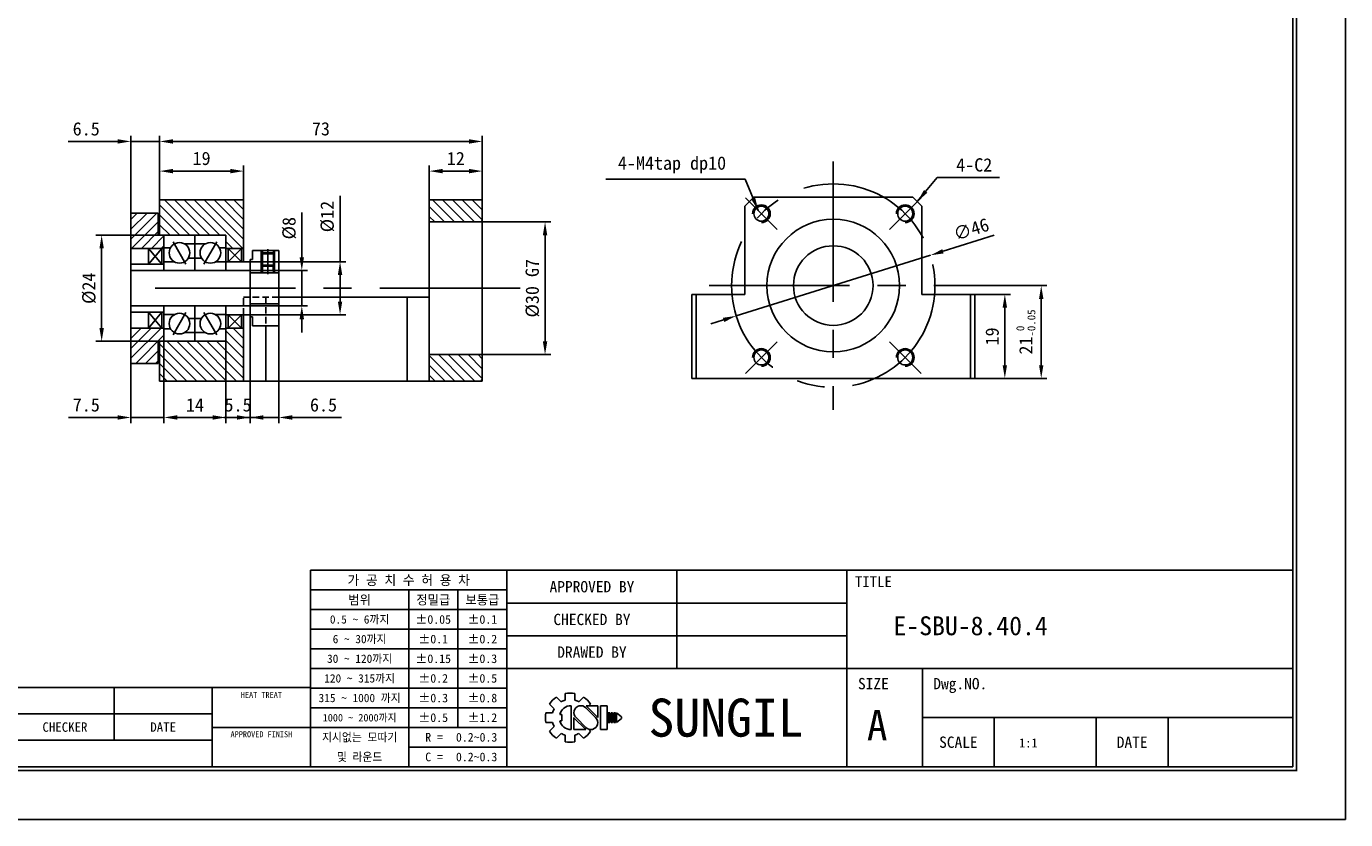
# Model space of a CAD drawing. Header units: millimetres. Extents: x 0 to 508, y 0 to 359.
# Tile 2 of 3: x 209 to 508, y 0 to 179. Entities that reach past the tile are written whole.
import ezdxf
from ezdxf.enums import TextEntityAlignment as Align

# ---------------------------------------------------------------- set-up
doc = ezdxf.new("R2010")
doc.units = ezdxf.units.MM
doc.linetypes.add('CENTER', pattern=[50.8, 31.75, -6.35, 6.35, -6.35])
doc.linetypes.add('DASHED', pattern=[0.75, 0.5, -0.25])
doc.layers.get('DEFPOINTS').update_dxf_attribs({"linetype": 'CONTINUOUS'})
for name, color, linetype in [('center', 1, 'CENTER'), ('hidden', 2, 'DASHED'), ('L1', 7, 'CONTINUOUS'), ('OUTLINE', 7, 'CONTINUOUS')]:
    doc.layers.add(name, color=color, linetype=linetype)
doc.dimstyles.get("Standard").update_dxf_attribs({"dimtxt": 3, "dimasz": 3, "dimexe": 1.3, "dimexo": 0, "dimgap": 1.3, "dimtad": 1, "dimdec": 3, "dimzin": 11, "dimdsep": 46, "dimtxsty": 'Standard', "dimcen": 0, "dimclrd": 5, "dimclre": 5, "dimclrt": 3, "dimadec": 0, "dimazin": 0, "dimtfac": 0.6, "dimtdec": 3, "dimtmove": 0, "dimatfit": 3, "dimfxl": 1.25, "dimtolj": 1, "dimtzin": 11, "dimarcsym": 0})
pattern_1 = [(135, (-599.7272, -0.7633), (-1.122532, -1.122532), [])]

# ---------------------------------------------------------------- blocks, each defined once
blk = doc.blocks.new('표제란')
at = {"layer": 'L1', "color": 0}
for p, q in [((297, 0), (297, 210)), ((0, 0), (297, 0))]:
    blk.add_line(p, q, dxfattribs=at)
at = {"layer": 'L1'}
for p, q in [((290, 33), (160, 33)), ((160, 33), (160, 7)), ((186, 33), (186, 7)), ((208.5, 33), (208.5, 20)), ((231, 33), (231, 7)), ((186, 30.4), (160, 30.4)), ((173, 30.4), (173, 7)), ((179.5, 30.4), (179.5, 12.2)), ((231, 28.67), (186, 28.67)), ((186, 27.8), (160, 27.8)), ((186, 25.2), (160, 25.2)), ((231, 24.33), (186, 24.33)), ((186, 22.6), (160, 22.6)), ((186, 20), (160, 20)), ((290, 20), (186, 20)), ((241, 20), (241, 7)), ((160, 17.5), (62, 17.5)), ((134, 17.5), (134, 10.5)), ((147, 17.5), (147, 7)), ((186, 17.4), (160, 17.4)), ((192.55, 16.22), (193.17, 15.6)), ((193.7, 16.69), (193.7, 15.81)), ((195, 16.69), (195, 15.81)), ((195.52, 15.6), (196.14, 16.22)), ((147, 14), (62, 14)), ((186, 14.8), (160, 14.8)), ((191.15, 14.15), (192.03, 14.15)), ((191.15, 14.15), (192.03, 14.15)), ((191.63, 15.3), (192.25, 14.68)), ((194.5, 15.08), (194.5, 11.92)), ((197.74, 13.5), (196.41, 14.83)), ((198.02, 13.53), (196.47, 15.08)), ((196.47, 15.08), (198.02, 15.08)), ((196.84, 15.08), (197.06, 15.3)), ((198.02, 15.08), (198.02, 13.5)), ((198.39, 15.08), (198.39, 11.92)), ((198.39, 15.08), (199.26, 15.08)), ((199.26, 15.08), (199.26, 11.92)), ((199.41, 14.15), (199.41, 12.85)), ((199.41, 14.15), (199.62, 14.15)), ((199.62, 14.15), (199.62, 12.85)), ((199.78, 14.15), (199.78, 12.85)), ((199.78, 14.15), (199.99, 14.15)), ((199.99, 14.15), (199.99, 12.85)), ((200.14, 14.15), (200.14, 12.85)), ((200.14, 14.15), (200.36, 14.15)), ((200.36, 14.15), (200.36, 12.85)), ((200.51, 14.15), (200.51, 12.85)), ((200.51, 14.15), (201.16, 13.61)), ((191.15, 12.85), (192.03, 12.85)), ((191.63, 11.7), (192.25, 12.32)), ((192.98, 13.93), (193.28, 13.93)), ((192.98, 13.07), (193.28, 13.07)), ((193.28, 13.93), (193.28, 13.07)), ((194.86, 13.5), (194.86, 11.92)), ((194.86, 13.47), (196.42, 11.92)), ((195.14, 13.5), (196.47, 12.17)), ((199.41, 12.85), (199.62, 12.85)), ((199.78, 12.85), (199.99, 12.85)), ((200.14, 12.85), (200.36, 12.85)), ((201.16, 13.39), (200.51, 12.85)), ((201.16, 13.61), (201.16, 13.5)), ((201.16, 13.61), (201.16, 13.39)), ((201.16, 13.5), (201.16, 13.39)), ((290, 13.5), (241, 13.5)), ((250.5, 13.5), (250.5, 7)), ((264, 13.5), (264, 7)), ((273.5, 13.5), (273.5, 7)), ((147, 10.5), (62, 10.5)), ((147, 12.2), (160, 12.2)), ((186, 12.2), (160, 12.2)), ((192.55, 10.78), (193.17, 11.4)), ((193.7, 11.19), (193.7, 10.31)), ((194.86, 11.92), (196.42, 11.92)), ((195, 11.19), (195, 10.31)), ((195.52, 11.4), (196.14, 10.78)), ((196.79, 11.98), (197.06, 11.7)), ((198.39, 11.92), (199.26, 11.92)), ((186, 9.6), (173, 9.6))]:
    blk.add_line(p, q, dxfattribs=at)
at = {"layer": 'L1', "const_width": 0.25}
blk.add_lwpolyline([(290.5, 6.5), (290.5, 203.5), (10, 203.5), (10, 6.5)], close=True, dxfattribs=at)
at = {"layer": 'L1'}
blk.add_lwpolyline([(290, 7), (290, 203), (10.5, 203), (10.5, 7)], close=True, dxfattribs=at)
for centre, radius, start, end in [((194.35, 13.5), 3.26, 123.4943, 146.5057), ((194.35, 13.5), 2.4, 105.6872, 119.3128), ((194.35, 13.5), 3.26, 78.4943, 101.5057), ((194.35, 13.5), 2.4, 60.6872, 74.3128), ((194.35, 13.5), 3.26, 33.4943, 56.5057), ((194.35, 13.5), 3.26, 168.4943, 191.5057), ((194.35, 13.5), 2.4, 150.6872, 164.3128), ((194.5, 13.5), 1.58, 90, 164.0671), ((195.78, 14.16), 0.919, 43.2202, 225.8282), ((194.35, 13.5), 2.4, 195.6872, 209.3128), ((194.5, 13.5), 1.58, 195.9329, 270), ((197.1, 12.84), 0.919, 223.2202, 45.8282), ((194.35, 13.5), 3.26, 213.4943, 236.5057), ((194.35, 13.5), 2.4, 240.6872, 254.3128), ((194.35, 13.5), 2.4, 285.6872, 299.3128), ((194.35, 13.5), 3.26, 303.4943, 326.5057), ((194.35, 13.5), 3.26, 258.4943, 281.5057)]:
    blk.add_arc(centre, radius, start, end, dxfattribs=at)
for p in [(208.5, 28.67), (208.5, 24.33)]:
    blk.add_point(p, dxfattribs=at)
for s, height, p in [('가 공 치 수 허 용 차', 1.3, (173, 31.7)), ('APPROVED BY', 1.5, (197.25, 30.83)), ('TITLE', 1.444, (234.5, 31.5)), ('범위', 1.25, (166.5, 29.1)), ('정밀급', 1.25, (176.25, 29.1)), ('보통급', 1.25, (182.75, 29.1)), ('0.5 ~ 6까지', 1.1, (166.5, 26.5)), ('%%P0.05', 1.15, (176.25, 26.5)), ('%%P0.1', 1.15, (182.75, 26.5)), ('CHECKED BY', 1.5, (197.25, 26.5)), ('6 ~ 30까지', 1.1, (166.5, 23.9)), ('%%P0.1', 1.15, (176.25, 23.9)), ('%%P0.2', 1.15, (182.75, 23.9)), ('DRAWED BY', 1.5, (197.25, 22.17)), ('30 ~ 120까지', 1.1, (166.5, 21.3)), ('%%P0.15', 1.15, (176.25, 21.3)), ('%%P0.3', 1.15, (182.75, 21.3)), ('120 ~ 315까지', 1.1, (166.5, 18.7)), ('%%P0.2', 1.15, (176.25, 18.7)), ('%%P0.5', 1.15, (182.75, 18.7)), ('SIZE', 1.5, (234.5, 18)), ('Dwg.NO.', 1.5, (246, 18)), ('HEAT TREAT', 0.8, (153.5, 16.5)), ('315 ~ 1000 까지', 1.1, (166.5, 16.1)), ('%%P0.3', 1.15, (176.25, 16.1)), ('%%P0.8', 1.15, (182.75, 16.1)), ('SUNGIL', 5.032, (215, 13.5)), ('1000 ~ 2000까지', 0.99, (166.5, 13.49)), ('%%P0.5', 1.15, (176.25, 13.5)), ('%%P1.2', 1.15, (182.75, 13.5)), ('A', 4, (235, 12.5)), ('CHECKER', 1.25, (127.5, 12.25)), ('DATE', 1.25, (140.5, 12.25)), ('APPROVED FINISH', 0.8, (153.5, 11.3)), ('지시없는 모따기', 1.1, (166.5, 10.9)), ('R = ', 1.15, (176.75, 10.9)), ('SCALE', 1.5, (245.75, 10.25)), ('DATE', 1.5, (268.75, 10.25)), ('및 라운드', 1.1, (166.5, 8.3)), ('C = ', 1.15, (176.75, 8.3))]:
    blk.add_text(s, height=height, dxfattribs=at).set_placement(p, align=Align.MIDDLE_CENTER)
for tag, p in [('필렛', (179.25, 10.9)), ('모따기', (179.25, 8.3))]:
    blk.add_attdef(tag, text='', height=1.15, dxfattribs=at).set_placement(p, align=Align.MIDDLE_LEFT)
at = {"layer": 'OUTLINE', "ltscale": 0.5}
for tag, p, height in [('TITLE', (237.17, 24.41), 2.5), ('도번', (251.18, 15.64), 2.5), ('SCALE', (253.78, 9.55), 1.2), ('DATE', (277.02, 9.51), 1.2)]:
    blk.add_attdef(tag, p, '', height=height, dxfattribs=at)
blk = doc.blocks.new('*D39')
at = {"layer": 'DEFPOINTS', "color": 0, "ltscale": 0.5}
for p in [(259.79, 124.2), (259.79, 116.2), (271.46, 116.2)]:
    blk.add_point(p, dxfattribs=at)
at = {"layer": 'OUTLINE', "color": 5, "lineweight": -2, "ltscale": 0.5}
for p, q in [((271.46, 127.2), (271.46, 137.35)), ((259.79, 124.2), (272.76, 124.2)), ((271.46, 116.2), (271.46, 124.2)), ((259.79, 116.2), (272.76, 116.2)), ((271.46, 113.2), (271.46, 110.2))]:
    blk.add_line(p, q, dxfattribs=at)
at = {"layer": 'OUTLINE', "color": 5, "ltscale": 0.5}
for points in [[(270.96, 127.2), (271.96, 127.2), (271.46, 124.2)], [(270.96, 113.2), (271.96, 113.2), (271.46, 116.2)]]:
    blk.add_solid(points, dxfattribs=at)
at = {"layer": 'OUTLINE', "color": 3, "ltscale": 0.5, "insert": (268.62, 133.78), "char_height": 3, "attachment_point": 5, "rotation": 90}
blk.add_mtext('\\A1;%%C8', dxfattribs=at)
blk = doc.blocks.new('*D40')
at = {"layer": 'DEFPOINTS', "color": 0, "ltscale": 0.5}
for p in [(259.79, 113.7), (254.29, 108.2), (254.29, 90.97)]:
    blk.add_point(p, dxfattribs=at)
at = {"layer": 'OUTLINE', "color": 5, "lineweight": -2, "ltscale": 0.5}
for p, q in [((259.79, 113.7), (259.79, 89.67)), ((254.29, 108.2), (254.29, 89.67)), ((251.29, 90.97), (248.29, 90.97)), ((259.79, 90.97), (254.29, 90.97)), ((262.79, 90.97), (265.79, 90.97))]:
    blk.add_line(p, q, dxfattribs=at)
at = {"layer": 'OUTLINE', "color": 5, "ltscale": 0.5}
for points in [[(251.29, 91.47), (251.29, 90.47), (254.29, 90.97)], [(262.79, 91.47), (262.79, 90.47), (259.79, 90.97)]]:
    blk.add_solid(points, dxfattribs=at)
at = {"layer": 'OUTLINE', "color": 3, "ltscale": 0.5, "insert": (257.04, 93.8), "char_height": 3, "attachment_point": 5}
blk.add_mtext('\\A1;5.5', dxfattribs=at)
blk = doc.blocks.new('*D41')
at = {"layer": 'DEFPOINTS', "color": 0, "ltscale": 0.5}
for p in [(259.79, 113.7), (266.29, 111.7), (266.29, 90.97)]:
    blk.add_point(p, dxfattribs=at)
at = {"layer": 'OUTLINE', "color": 5, "lineweight": -2, "ltscale": 0.5}
for p, q in [((259.79, 113.7), (259.79, 89.67)), ((266.29, 111.7), (266.29, 89.67)), ((256.79, 90.97), (253.79, 90.97)), ((259.79, 90.97), (266.29, 90.97)), ((269.29, 90.97), (280.46, 90.97))]:
    blk.add_line(p, q, dxfattribs=at)
at = {"layer": 'OUTLINE', "color": 5, "ltscale": 0.5}
for points in [[(256.79, 91.47), (256.79, 90.47), (259.79, 90.97)], [(269.29, 91.47), (269.29, 90.47), (266.29, 90.97)]]:
    blk.add_solid(points, dxfattribs=at)
at = {"layer": 'OUTLINE', "color": 3, "ltscale": 0.5, "insert": (276.37, 93.8), "char_height": 3, "attachment_point": 5}
blk.add_mtext('\\A1;6.5', dxfattribs=at)
blk = doc.blocks.new('*D42')
at = {"layer": 'DEFPOINTS', "color": 0, "ltscale": 0.5}
for p in [(240.29, 108.24), (254.29, 108.2), (240.29, 90.97)]:
    blk.add_point(p, dxfattribs=at)
at = {"layer": 'OUTLINE', "color": 5, "lineweight": -2, "ltscale": 0.5}
for p, q in [((240.29, 108.24), (240.29, 89.67)), ((254.29, 108.2), (254.29, 89.67)), ((251.29, 90.97), (243.29, 90.97))]:
    blk.add_line(p, q, dxfattribs=at)
at = {"layer": 'OUTLINE', "color": 5, "ltscale": 0.5}
for points in [[(243.29, 91.47), (243.29, 90.47), (240.29, 90.97)], [(251.29, 91.47), (251.29, 90.47), (254.29, 90.97)]]:
    blk.add_solid(points, dxfattribs=at)
at = {"layer": 'OUTLINE', "color": 3, "ltscale": 0.5, "insert": (247.29, 93.81), "char_height": 3, "attachment_point": 5}
blk.add_mtext('\\A1;14', dxfattribs=at)
blk = doc.blocks.new('*D43')
at = {"layer": 'DEFPOINTS', "color": 0, "ltscale": 0.5}
for p in [(232.79, 103.2), (240.29, 98.95), (232.79, 90.97)]:
    blk.add_point(p, dxfattribs=at)
at = {"layer": 'OUTLINE', "color": 5, "lineweight": -2, "ltscale": 0.5}
for p, q in [((232.79, 103.2), (232.79, 89.67)), ((240.29, 98.95), (240.29, 89.67)), ((229.79, 90.97), (218.66, 90.97)), ((240.29, 90.97), (232.79, 90.97)), ((243.29, 90.97), (246.29, 90.97))]:
    blk.add_line(p, q, dxfattribs=at)
at = {"layer": 'OUTLINE', "color": 5, "ltscale": 0.5}
for points in [[(229.79, 91.47), (229.79, 90.47), (232.79, 90.97)], [(243.29, 91.47), (243.29, 90.47), (240.29, 90.97)]]:
    blk.add_solid(points, dxfattribs=at)
at = {"layer": 'OUTLINE', "color": 3, "ltscale": 0.5, "insert": (222.72, 93.8), "char_height": 3, "attachment_point": 5}
blk.add_mtext('\\A1;7.5', dxfattribs=at)
blk = doc.blocks.new('*D44')
at = {"layer": 'DEFPOINTS', "color": 0, "ltscale": 0.5}
for p in [(258.29, 146.7), (239.29, 140.2), (258.29, 140.2)]:
    blk.add_point(p, dxfattribs=at)
at = {"layer": 'OUTLINE', "color": 5, "lineweight": -2, "ltscale": 0.5}
for p, q in [((239.29, 140.2), (239.29, 148)), ((242.29, 146.7), (255.29, 146.7)), ((258.29, 140.2), (258.29, 148))]:
    blk.add_line(p, q, dxfattribs=at)
at = {"layer": 'OUTLINE', "color": 5, "ltscale": 0.5}
for points in [[(242.29, 147.2), (242.29, 146.2), (239.29, 146.7)], [(255.29, 147.2), (255.29, 146.2), (258.29, 146.7)]]:
    blk.add_solid(points, dxfattribs=at)
at = {"layer": 'OUTLINE', "color": 3, "ltscale": 0.5, "insert": (248.79, 149.55), "char_height": 3, "attachment_point": 5}
blk.add_mtext('\\A1;19', dxfattribs=at)
blk = doc.blocks.new('*D45')
at = {"layer": 'DEFPOINTS', "color": 0, "ltscale": 0.5}
for p in [(232.79, 153.41), (239.29, 140.2), (232.79, 137.2)]:
    blk.add_point(p, dxfattribs=at)
at = {"layer": 'OUTLINE', "color": 5, "lineweight": -2, "ltscale": 0.5}
for p, q in [((229.79, 153.41), (218.62, 153.41)), ((232.79, 137.2), (232.79, 154.71)), ((239.29, 153.41), (232.79, 153.41)), ((239.29, 140.2), (239.29, 154.71)), ((242.29, 153.41), (245.29, 153.41))]:
    blk.add_line(p, q, dxfattribs=at)
at = {"layer": 'OUTLINE', "color": 5, "ltscale": 0.5}
for points in [[(229.79, 153.91), (229.79, 152.91), (232.79, 153.41)], [(242.29, 153.91), (242.29, 152.91), (239.29, 153.41)]]:
    blk.add_solid(points, dxfattribs=at)
at = {"layer": 'OUTLINE', "color": 3, "ltscale": 0.5, "insert": (222.7, 156.24), "char_height": 3, "attachment_point": 5}
blk.add_mtext('\\A1;6.5', dxfattribs=at)
blk = doc.blocks.new('*D46')
at = {"layer": 'DEFPOINTS', "color": 0, "ltscale": 0.5}
for p in [(312.29, 153.41), (239.29, 140.2), (312.29, 140.2)]:
    blk.add_point(p, dxfattribs=at)
at = {"layer": 'OUTLINE', "color": 5, "lineweight": -2, "ltscale": 0.5}
for p, q in [((239.29, 140.2), (239.29, 154.71)), ((242.29, 153.41), (309.29, 153.41)), ((312.29, 140.2), (312.29, 154.71))]:
    blk.add_line(p, q, dxfattribs=at)
at = {"layer": 'OUTLINE', "color": 5, "ltscale": 0.5}
for points in [[(242.29, 153.91), (242.29, 152.91), (239.29, 153.41)], [(309.29, 153.91), (309.29, 152.91), (312.29, 153.41)]]:
    blk.add_solid(points, dxfattribs=at)
at = {"layer": 'OUTLINE', "color": 3, "ltscale": 0.5, "insert": (275.79, 156.25), "char_height": 3, "attachment_point": 5}
blk.add_mtext('\\A1;73', dxfattribs=at)
blk = doc.blocks.new('*D47')
at = {"layer": 'DEFPOINTS', "color": 0, "ltscale": 0.5}
for p in [(312.29, 146.7), (300.29, 140.2), (312.29, 140.2)]:
    blk.add_point(p, dxfattribs=at)
at = {"layer": 'OUTLINE', "color": 5, "lineweight": -2, "ltscale": 0.5}
for p, q in [((300.29, 140.2), (300.29, 148)), ((303.29, 146.7), (309.29, 146.7)), ((312.29, 140.2), (312.29, 148))]:
    blk.add_line(p, q, dxfattribs=at)
at = {"layer": 'OUTLINE', "color": 5, "ltscale": 0.5}
for points in [[(303.29, 147.2), (303.29, 146.2), (300.29, 146.7)], [(309.29, 147.2), (309.29, 146.2), (312.29, 146.7)]]:
    blk.add_solid(points, dxfattribs=at)
at = {"layer": 'OUTLINE', "color": 3, "ltscale": 0.5, "insert": (306.29, 149.55), "char_height": 3, "attachment_point": 5}
blk.add_mtext('\\A1;12', dxfattribs=at)
blk = doc.blocks.new('*D48')
at = {"layer": 'DEFPOINTS', "color": 0, "ltscale": 0.5}
for p in [(312, 135.2), (312.29, 105.2), (326.48, 105.2)]:
    blk.add_point(p, dxfattribs=at)
at = {"layer": 'OUTLINE', "color": 5, "lineweight": -2, "ltscale": 0.5}
for p, q in [((312, 135.2), (327.78, 135.2)), ((326.48, 132.2), (326.48, 108.2)), ((312.29, 105.2), (327.78, 105.2))]:
    blk.add_line(p, q, dxfattribs=at)
at = {"layer": 'OUTLINE', "color": 5, "ltscale": 0.5}
for points in [[(325.98, 132.2), (326.98, 132.2), (326.48, 135.2)], [(325.98, 108.2), (326.98, 108.2), (326.48, 105.2)]]:
    blk.add_solid(points, dxfattribs=at)
at = {"layer": 'OUTLINE', "color": 3, "ltscale": 0.5, "insert": (323.64, 120.2), "char_height": 3, "attachment_point": 5, "rotation": 90}
blk.add_mtext('\\A1;%%c30 G7', dxfattribs=at)
blk = doc.blocks.new('*D49')
at = {"layer": 'DEFPOINTS', "color": 0, "ltscale": 0.5}
for p in [(259.79, 126.2), (259.79, 114.2), (280.11, 114.2)]:
    blk.add_point(p, dxfattribs=at)
at = {"layer": 'OUTLINE', "color": 5, "lineweight": -2, "ltscale": 0.5}
for p, q in [((280.11, 126.2), (280.11, 141.14)), ((259.79, 126.2), (281.41, 126.2)), ((280.11, 117.2), (280.11, 123.2)), ((259.79, 114.2), (281.41, 114.2))]:
    blk.add_line(p, q, dxfattribs=at)
at = {"layer": 'OUTLINE', "color": 5, "ltscale": 0.5}
for points in [[(279.61, 123.2), (280.61, 123.2), (280.11, 126.2)], [(279.61, 117.2), (280.61, 117.2), (280.11, 114.2)]]:
    blk.add_solid(points, dxfattribs=at)
at = {"layer": 'OUTLINE', "color": 3, "ltscale": 0.5, "insert": (277.26, 136.41), "char_height": 3, "attachment_point": 5, "rotation": 90}
blk.add_mtext('\\A1;%%C12', dxfattribs=at)
blk = doc.blocks.new('*D50')
at = {"layer": 'DEFPOINTS', "color": 0, "ltscale": 0.5}
for p in [(239.29, 132.2), (226.19, 108.2), (238.99, 108.2)]:
    blk.add_point(p, dxfattribs=at)
at = {"layer": 'OUTLINE', "color": 5, "lineweight": -2, "ltscale": 0.5}
for p, q in [((239.29, 132.2), (224.89, 132.2)), ((226.19, 129.2), (226.19, 111.2)), ((238.99, 108.2), (224.89, 108.2))]:
    blk.add_line(p, q, dxfattribs=at)
at = {"layer": 'OUTLINE', "color": 5, "ltscale": 0.5}
for points in [[(225.69, 129.2), (226.69, 129.2), (226.19, 132.2)], [(225.69, 111.2), (226.69, 111.2), (226.19, 108.2)]]:
    blk.add_solid(points, dxfattribs=at)
at = {"layer": 'OUTLINE', "color": 3, "ltscale": 0.5, "insert": (223.35, 120.2), "char_height": 3, "attachment_point": 5, "rotation": 90}
blk.add_mtext('\\A1;%%C24', dxfattribs=at)
blk = doc.blocks.new('*D52')
at = {"layer": 'DEFPOINTS', "color": 0, "ltscale": 0.5}
for p in [(423.67, 118.8), (423.67, 99.8), (430.47, 99.8)]:
    blk.add_point(p, dxfattribs=at)
at = {"layer": 'OUTLINE', "color": 5, "lineweight": -2, "ltscale": 0.5}
for p, q in [((423.67, 118.8), (431.77, 118.8)), ((430.47, 115.8), (430.47, 102.8)), ((423.67, 99.8), (431.77, 99.8))]:
    blk.add_line(p, q, dxfattribs=at)
at = {"layer": 'OUTLINE', "color": 5, "ltscale": 0.5}
for points in [[(429.97, 115.8), (430.97, 115.8), (430.47, 118.8)], [(429.97, 102.8), (430.97, 102.8), (430.47, 99.8)]]:
    blk.add_solid(points, dxfattribs=at)
at = {"layer": 'OUTLINE', "color": 3, "ltscale": 0.5, "insert": (427.62, 109.3), "char_height": 3, "attachment_point": 5, "rotation": 90}
blk.add_mtext('\\A1;19', dxfattribs=at)
blk = doc.blocks.new('*D53')
at = {"layer": 'DEFPOINTS', "color": 0, "ltscale": 0.5}
for p in [(418.91, 120.8), (438.7, 120.8), (423.67, 99.8)]:
    blk.add_point(p, dxfattribs=at)
at = {"layer": 'OUTLINE', "color": 5, "lineweight": -2, "ltscale": 0.5}
for p, q in [((418.91, 120.8), (440, 120.8)), ((438.7, 102.8), (438.7, 117.8)), ((423.67, 99.8), (440, 99.8))]:
    blk.add_line(p, q, dxfattribs=at)
at = {"layer": 'OUTLINE', "color": 5, "ltscale": 0.5}
for points in [[(438.2, 117.8), (439.2, 117.8), (438.7, 120.8)], [(438.2, 102.8), (439.2, 102.8), (438.7, 99.8)]]:
    blk.add_solid(points, dxfattribs=at)
at = {"layer": 'OUTLINE', "color": 3, "ltscale": 0.5, "insert": (435.22, 110.3), "char_height": 3, "attachment_point": 5, "rotation": 90}
blk.add_mtext('\\A1;21{\\H1.800000;\\S 0^ -0.05;}', dxfattribs=at)
blk = doc.blocks.new('*D56')
at = {"layer": 'DEFPOINTS', "color": 0, "ltscale": 0.5}
for p in [(413.63, 127.66), (369.72, 113.94)]:
    blk.add_point(p, dxfattribs=at)
at = {"layer": 'OUTLINE', "color": 5, "lineweight": -2, "ltscale": 0.5}
for p, q in [((428.09, 132.18), (416.49, 128.56)), ((369.72, 113.94), (413.63, 127.66)), ((366.86, 113.05), (363.99, 112.15))]:
    blk.add_line(p, q, dxfattribs=at)
at = {"layer": 'OUTLINE', "color": 5, "ltscale": 0.5}
for points in [[(416.34, 129.03), (416.64, 128.08), (413.63, 127.66)], [(366.71, 113.52), (367.01, 112.57), (369.72, 113.94)]]:
    blk.add_solid(points, dxfattribs=at)
at = {"layer": 'OUTLINE', "color": 3, "ltscale": 0.5, "insert": (422.87, 133.53), "char_height": 3, "attachment_point": 5, "rotation": 17.3542}
blk.add_mtext('\\A1;∅46', dxfattribs=at)

msp = doc.modelspace()

# ---------------------------------------------------------------- hatches: boundary and pattern name
at = {"layer": 'OUTLINE', "ltscale": 0.5}
h = msp.add_hatch(dxfattribs=at)
h.set_pattern_fill('ANSI31', color=5, scale=0.5, angle=90, style=0)
h.set_pattern_definition(pattern_1)
h.paths.add_polyline_path([(254.2882, 132.2043), (254.2882, 129.2043), (258.2882, 129.2043), (258.2882, 140.2043), (239.2882, 140.2043), (239.2882, 132.2043), (240.2882, 132.2043), (240.2882, 132.2043)])
h.paths.add_polyline_path([(258.2882, 111.2043), (254.2882, 111.2043), (254.2882, 108.2043), (239.2882, 108.2043), (239.2882, 99.2043), (258.2882, 99.2043)])
h = msp.add_hatch(dxfattribs=at)
h.set_pattern_fill('ANSI31', color=5, scale=0.5, angle=90, style=0)
h.set_pattern_definition(pattern_1)
h.paths.add_polyline_path([(300.2882, 140.2043), (300.2882, 135.2043), (312.0008, 135.2043), (312.2882, 135.4918), (312.2882, 140.2043)])
h.paths.add_polyline_path([(311.9218, 99.2043), (312.2882, 99.5707), (312.2882, 105.2043), (300.2882, 105.2043), (300.2882, 99.2043)])
h = msp.add_hatch(dxfattribs=at)
h.set_pattern_fill('ANSI31', color=5, scale=0.5, style=0)
h.set_pattern_definition([(45, (-599.7272, -0.7633), (-1.122532, 1.122532), [])])
h.paths.add_polyline_path([(240.2882, 132.2043), (239.2882, 132.2043), (238.9882, 132.2043), (238.9882, 137.2043), (232.7882, 137.2043), (232.7882, 129.2043), (240.2882, 129.2043)])
h.paths.add_polyline_path([(240.2882, 111.2043), (232.7882, 111.2043), (232.7882, 103.2043), (238.9882, 103.2043), (238.9882, 108.2043), (240.2488, 108.2043), (240.2882, 108.2437)])

# ---------------------------------------------------------------- linework, layer by layer
at = {"layer": 'center'}
for p, q in [((391.6739, 148.884), (391.6739, 92.7208)), ((371.8172, 140.6591), (378.9865, 133.4899)), ((404.3614, 133.4899), (411.5306, 140.6591)), ((245.2431, 125.6843), (242.3333, 130.7243)), ((249.3333, 125.6843), (252.2431, 130.7243)), ((263.7882, 123.3743), (263.7882, 129.0581)), ((320.8304, 120.2043), (232.7337, 120.2043)), ((363.5923, 120.8024), (419.7555, 120.8024)), ((245.2431, 114.7243), (242.3333, 109.6843)), ((249.3333, 114.7243), (252.2431, 109.6843)), ((371.8172, 100.9457), (378.9865, 108.115)), ((404.3614, 108.115), (411.5306, 100.9457))]:
    msp.add_line(p, q, dxfattribs=at)
msp.add_circle((391.6739, 120.8024), 23, dxfattribs=at)
at = {"layer": 'hidden', "ltscale": 3}
for p, q in [((266.2882, 118.2043), (258.2882, 118.2043)), ((258.2882, 114.2043), (258.2882, 118.2043)), ((263.2882, 118.2043), (263.2882, 111.7043))]:
    msp.add_line(p, q, dxfattribs=at)
at = {"layer": 'OUTLINE'}
for p, q in [((373.6739, 140.8024), (371.6739, 138.8024)), ((373.6739, 140.8024), (409.6739, 140.8024)), ((411.6739, 138.8024), (409.6739, 140.8024)), ((239.2882, 140.2043), (239.2882, 132.2043)), ((239.2882, 140.2043), (258.2882, 140.2043)), ((258.2882, 129.2043), (258.2882, 140.2043)), ((300.2882, 140.2043), (300.2882, 135.2043)), ((300.2882, 140.2043), (312.2882, 140.2043)), ((312.2882, 140.2043), (312.2882, 135.2043)), ((371.6739, 118.8024), (371.6739, 138.8024)), ((411.6739, 138.8024), (411.6739, 118.8024)), ((232.7882, 137.2043), (232.7882, 103.2043)), ((232.7882, 137.2043), (238.9882, 137.2043)), ((238.9882, 137.2043), (238.9882, 132.2043)), ((300.2882, 135.2043), (300.2882, 105.2043)), ((300.2882, 135.2043), (312.2882, 135.2043)), ((312.0008, 135.2043), (312.2882, 135.4918)), ((312.2882, 135.2043), (312.2882, 105.2043)), ((238.9882, 132.2043), (240.2882, 132.2043)), ((239.2882, 132.2043), (254.2882, 132.2043)), ((240.2882, 132.2043), (240.2882, 124.2043)), ((240.2882, 124.2043), (240.2882, 132.2043)), ((254.2882, 132.2043), (240.2882, 132.2043)), ((247.2882, 124.2043), (247.2882, 132.2043)), ((254.2882, 124.2043), (254.2882, 132.2043)), ((232.7882, 129.2043), (240.2882, 129.2043)), ((236.7882, 129.2043), (236.7882, 125.6543)), ((239.7882, 129.2043), (236.7882, 125.6543)), ((236.7882, 129.2043), (239.7882, 125.6543)), ((239.7882, 129.2043), (239.7882, 125.6543)), ((241.766, 129.3718), (240.2882, 129.3718)), ((244.9557, 130.2265), (247.2882, 130.2265)), ((249.6207, 130.2265), (247.2882, 130.2265)), ((252.8104, 129.3718), (254.2882, 129.3718)), ((254.7882, 129.2043), (254.7882, 126.2043)), ((257.7882, 129.2043), (254.7882, 126.2043)), ((254.7882, 129.2043), (257.7882, 126.2043)), ((257.7882, 129.2043), (257.7882, 126.2043)), ((258.2882, 129.2043), (258.2882, 126.2043)), ((260.2882, 128.7043), (260.2882, 126.7043)), ((266.2882, 128.7043), (260.2882, 128.7043)), ((262.5382, 128.2043), (262.5382, 128.7043)), ((265.0382, 128.2043), (265.0382, 128.7043)), ((266.2882, 128.7043), (266.2882, 111.7043)), ((266.2882, 128.7043), (266.2882, 111.7043)), ((240.2882, 125.6543), (232.7882, 125.6543)), ((239.7882, 125.6543), (236.7882, 125.6543)), ((242.6207, 126.1821), (240.2882, 126.1821)), ((245.8104, 127.0368), (247.2882, 127.0368)), ((248.766, 127.0368), (247.2882, 127.0368)), ((251.9557, 126.1821), (254.2882, 126.1821)), ((254.2882, 126.2043), (259.7882, 126.2043)), ((259.7882, 113.7043), (259.7882, 126.7043)), ((260.2882, 126.7043), (259.7882, 126.7043)), ((262.5382, 128.2043), (262.2882, 127.9543)), ((262.2882, 125.4543), (262.2882, 127.9543)), ((265.2882, 127.9543), (262.2882, 127.9543)), ((265.2882, 125.4543), (262.2882, 125.4543)), ((262.5382, 125.2043), (262.2882, 125.4543)), ((262.5382, 125.2043), (262.5382, 128.2043)), ((265.0382, 128.2043), (262.5382, 128.2043)), ((265.0382, 125.2043), (265.0382, 128.2043)), ((265.2882, 127.9543), (265.0382, 128.2043)), ((265.2882, 125.4543), (265.0382, 125.2043)), ((265.2882, 125.4543), (265.2882, 127.9543)), ((259.7882, 124.2043), (232.7882, 124.2043)), ((262.5882, 124.2043), (259.7882, 124.2043)), ((266.2882, 123.7043), (259.7882, 123.7043)), ((265.0382, 125.2043), (262.5382, 125.2043)), ((262.5382, 125.2043), (262.5382, 123.7043)), ((262.5882, 125.2043), (262.5882, 124.2043)), ((264.9882, 124.2043), (262.5882, 124.2043)), ((264.9882, 125.2043), (264.9882, 124.2043)), ((266.2882, 124.2043), (264.9882, 124.2043)), ((265.0382, 125.2043), (265.0382, 123.7043)), ((266.2882, 116.7043), (259.7882, 116.7043)), ((295.2882, 118.2043), (266.2882, 118.2043)), ((295.2882, 99.2043), (295.2882, 118.2043)), ((295.2882, 118.2043), (300.2882, 118.2043)), ((359.6739, 99.8024), (359.6739, 118.8024)), ((359.6739, 118.8024), (360.6739, 118.8024)), ((360.6739, 118.8024), (360.6739, 99.8024)), ((360.6739, 118.8024), (371.6739, 118.8024)), ((411.6739, 118.8024), (422.6739, 118.8024)), ((422.6739, 99.8024), (422.6739, 118.8024)), ((422.6739, 118.8024), (423.6739, 118.8024)), ((423.6739, 118.8024), (423.6739, 99.8024)), ((259.7882, 116.2043), (232.7882, 116.2043)), ((240.2882, 114.7543), (232.7882, 114.7543)), ((236.7882, 111.2043), (236.7882, 114.7543)), ((239.7882, 111.2043), (236.7882, 114.7543)), ((236.7882, 111.2043), (239.7882, 114.7543)), ((239.7882, 114.7543), (236.7882, 114.7543)), ((239.7882, 111.2043), (239.7882, 114.7543)), ((240.2882, 116.2043), (240.2882, 108.2043)), ((240.2882, 116.2043), (240.2882, 108.2043)), ((242.6207, 114.2265), (240.2882, 114.2265)), ((247.2882, 116.2043), (247.2882, 108.2043)), ((251.9557, 114.2265), (254.2882, 114.2265)), ((254.2882, 108.2043), (254.2882, 116.2043)), ((254.2882, 114.2043), (259.7882, 114.2043)), ((254.7882, 111.2043), (254.7882, 114.2043)), ((257.7882, 111.2043), (254.7882, 114.2043)), ((254.7882, 111.2043), (257.7882, 114.2043)), ((257.7882, 111.2043), (257.7882, 114.2043)), ((258.2882, 114.2043), (258.2882, 111.2043)), ((259.7882, 116.2043), (259.7882, 114.7543)), ((266.2882, 116.2043), (259.7882, 116.2043)), ((260.2882, 113.7043), (259.7882, 113.7043)), ((260.2882, 113.7043), (260.2882, 111.7043)), ((241.766, 111.0368), (240.2882, 111.0368)), ((245.8104, 113.3718), (247.2882, 113.3718)), ((248.766, 113.3718), (247.2882, 113.3718)), ((252.8104, 111.0368), (254.2882, 111.0368)), ((258.2882, 99.2043), (258.2882, 111.2043)), ((266.2882, 111.7043), (260.2882, 111.7043)), ((263.2882, 111.7043), (263.2882, 99.2043)), ((238.9882, 103.2043), (238.9882, 108.2043)), ((238.9882, 108.2043), (240.2882, 108.2043)), ((239.2882, 108.2043), (239.2882, 99.2043)), ((254.2882, 108.2043), (239.2882, 108.2043)), ((240.2488, 108.2043), (240.2882, 108.2437)), ((254.2882, 108.2043), (240.2882, 108.2043)), ((244.9557, 110.1821), (247.2882, 110.1821)), ((249.6207, 110.1821), (247.2882, 110.1821)), ((312.2882, 105.2043), (300.2882, 105.2043)), ((300.2882, 105.2043), (300.2882, 99.2043)), ((312.2882, 105.2043), (312.2882, 99.2043)), ((238.9882, 103.2043), (232.7882, 103.2043)), ((258.2882, 99.2043), (239.2882, 99.2043)), ((263.2882, 99.2043), (258.2882, 99.2043)), ((295.2882, 99.2043), (263.2882, 99.2043)), ((300.2882, 99.2043), (295.2882, 99.2043)), ((312.2882, 99.2043), (300.2882, 99.2043)), ((311.9218, 99.2043), (312.2882, 99.5707)), ((360.6739, 99.8024), (359.6739, 99.8024)), ((422.6739, 99.8024), (360.6739, 99.8024)), ((423.6739, 99.8024), (422.6739, 99.8024))]:
    msp.add_line(p, q, dxfattribs=at)
at = {"layer": 'OUTLINE', "ltscale": 0.5}
for p, q in [((254.2882, 129.2043), (258.2882, 129.2043)), ((240.2882, 111.2043), (232.7882, 111.2043)), ((254.2882, 111.2043), (258.2882, 111.2043))]:
    msp.add_line(p, q, dxfattribs=at)
at = {"layer": 'OUTLINE', "color": 5}
for p, q in [((262.2882, 127.9543), (262.2882, 128.7043)), ((265.2882, 127.9543), (265.2882, 128.7043)), ((262.2882, 125.4543), (262.2882, 123.7043)), ((265.2882, 125.4543), (265.2882, 123.7043))]:
    msp.add_line(p, q, dxfattribs=at)
at = {"layer": 'OUTLINE'}
for centre, radius in [((375.4105, 137.0659), 1.7), ((407.9374, 137.0659), 1.7), ((391.6739, 120.8024), 15), ((243.7882, 128.2043), 2.335), ((250.7882, 128.2043), 2.335), ((391.6739, 120.8024), 9), ((243.7882, 112.2043), 2.335), ((250.7882, 112.2043), 2.335), ((375.4105, 104.539), 1.7), ((407.9374, 104.539), 1.7)]:
    msp.add_circle(centre, radius, dxfattribs=at)
at = {"layer": 'OUTLINE', "color": 5}
for centre in [(375.4105, 137.0659), (407.9374, 137.0659), (375.4105, 104.539), (407.9374, 104.539)]:
    msp.add_arc(centre, 2, 270, 180, dxfattribs=at)

# ---------------------------------------------------------------- block references
at = {"layer": 'OUTLINE'}
ref = msp.add_blockref('표제란', (0, 0), dxfattribs=dict(at, xscale=1.7089192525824, yscale=1.7089192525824, zscale=1.7089192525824))
ref.add_attrib('SCALE', '1:1', (433.6914, 16.3245), dxfattribs={"ltscale": 0.5, "height": 2.0507})
ref.add_attrib('TITLE', 'E-SBU-8.40.4', (405.2971, 41.7077), dxfattribs={"ltscale": 0.5, "height": 4.272298})
ref.add_attrib('필렛', '0.2~0.3', dxfattribs={"layer": 'L1', "height": 1.96526}).set_placement((306.3238, 18.6272), align=Align.MIDDLE_LEFT)
ref.add_attrib('모따기', '0.2~0.3', dxfattribs={"layer": 'L1', "height": 1.96526}).set_placement((306.3238, 14.184), align=Align.MIDDLE_LEFT)

# ---------------------------------------------------------------- texts
at = {"layer": 'OUTLINE', "color": 3, "ltscale": 0.5, "char_height": 3}
for s, insert, attachment_point in [('\\A1;4-M4tap dp10', (367.4378, 146.1575), 9), ('\\A1;4-C2', (419.4632, 146.5571), 7)]:
    msp.add_mtext(s, dxfattribs=dict(at, insert=insert, attachment_point=attachment_point))

# ---------------------------------------------------------------- dimensions: what is measured, and where the dimension line sits
at = {"layer": 'OUTLINE', "ltscale": 0.5}
for base, p1, p2, picture, middle in [((232.7882, 153.4053), (239.2882, 140.2043), (232.7882, 137.2043), '*D45', (222.7039, 156.2432)), ((312.2882, 153.4053), (239.2882, 140.2043), (312.2882, 140.2043), '*D46', (275.7882, 156.2452)), ((258.2882, 146.7048), (239.2882, 140.2043), (258.2882, 140.2043), '*D44', (248.7882, 149.5468)), ((312.2882, 146.7048), (300.2882, 140.2043), (312.2882, 140.2043), '*D47', (306.2882, 149.5468)), ((266.2882, 90.9662), (259.7882, 113.7043), (266.2882, 111.7043), '*D41', (276.3725, 93.8041)), ((240.2882, 90.9662), (254.2882, 108.2043), (240.2882, 108.2437), '*D42', (247.2882, 93.8081)), ((232.7882, 90.9662), (240.2882, 98.9549), (232.7882, 103.2043), '*D43', (222.7219, 93.8041))]:
    dim = msp.add_linear_dim(base=base, p1=p1, p2=p2, dimstyle='Standard', dxfattribs=at)
    dim.commit()
    dim.dimension.update_dxf_attribs({"geometry": picture, "text_midpoint": middle})
for base, p1, p2, picture, middle in [((280.1063, 114.2043), (259.7882, 126.2043), (259.7882, 114.2043), '*D49', (280.1063, 136.4113)), ((271.4558, 116.2043), (259.7882, 124.2043), (259.7882, 116.2043), '*D39', (271.4558, 133.7769))]:
    dim = msp.add_linear_dim(base=base, p1=p1, p2=p2, angle=90, text='%%C<>', dimstyle='Standard', override={"dimgap": 1.3, "dimsah": 1, "dimse1": 0, "dimse2": 0, "dimsd1": 0, "dimsd2": 0, "dimtol": 0, "dimlim": 0}, dxfattribs=at)
    dim.commit()
    dim.dimension.update_dxf_attribs({"geometry": picture, "text_midpoint": middle, "dimtype": 160})
dim = msp.add_linear_dim(base=(326.481, 105.2043), p1=(312.0008, 135.2043), p2=(312.2882, 105.2043), angle=90, text='%%c<> G7', dimstyle='Standard', dxfattribs=at)
dim.commit()
dim.dimension.update_dxf_attribs({"geometry": '*D48', "text_midpoint": (323.6411, 120.2043)})
dim = msp.add_diameter_dim_2p(p1=(369.7209, 113.942), p2=(413.6269, 127.6628), dimstyle='Standard', dxfattribs=at)
dim.commit()
dim.dimension.update_dxf_attribs({"geometry": '*D56', "text_midpoint": (423.7209, 130.8172)})
dim = msp.add_linear_dim(base=(226.1945, 108.2043), p1=(239.2882, 132.2043), p2=(238.9882, 108.2043), angle=90, text='%%C<>', dimstyle='Standard', override={"dimgap": 1.3, "dimsah": 1, "dimse1": 0, "dimse2": 0, "dimsd1": 0, "dimsd2": 0, "dimtol": 0, "dimlim": 0}, dxfattribs=at)
dim.commit()
dim.dimension.update_dxf_attribs({"geometry": '*D50', "text_midpoint": (223.3546, 120.2043)})
dim = msp.add_linear_dim(base=(438.7048, 120.8024), p1=(423.6739, 99.8024), p2=(418.9117, 120.8024), angle=90, dimstyle='Standard', override={"dimgap": 1.3, "dimtol": 1, "dimlim": 0, "dimtm": 0.05}, dxfattribs=at)
dim.commit()
dim.dimension.update_dxf_attribs({"geometry": '*D53', "text_midpoint": (435.2213, 110.3024)})
dim = msp.add_linear_dim(base=(430.4654, 99.8024), p1=(423.6739, 118.8024), p2=(423.6739, 99.8024), angle=90, dimstyle='Standard', dxfattribs=at)
dim.commit()
dim.dimension.update_dxf_attribs({"geometry": '*D52', "text_midpoint": (427.6234, 109.3024)})
dim = msp.add_linear_dim(base=(254.2882, 90.9662), p1=(259.7882, 113.7043), p2=(254.2882, 108.2043), dimstyle='Standard', dxfattribs=at)
dim.commit()
dim.dimension.update_dxf_attribs({"geometry": '*D40', "text_midpoint": (257.0382, 90.9662), "dimtype": 160})

# ---------------------------------------------------------------- leaders
at = {"layer": 'OUTLINE', "ltscale": 0.5, "annotation_type": 0, "has_hookline": 1}
for points, hookline_direction, text_width in [([(374.7034, 137.773), (371.7378, 144.8575), (368.7378, 144.8575)], 1, 27.2437), ([(410.6739, 139.8024), (415.1632, 145.2571), (418.1632, 145.2571)], 0, 9.7949)]:
    msp.add_leader(points, dimstyle='Standard', dxfattribs=dict(at, hookline_direction=hookline_direction, text_width=text_width))

doc.saveas('drawing.dxf')
